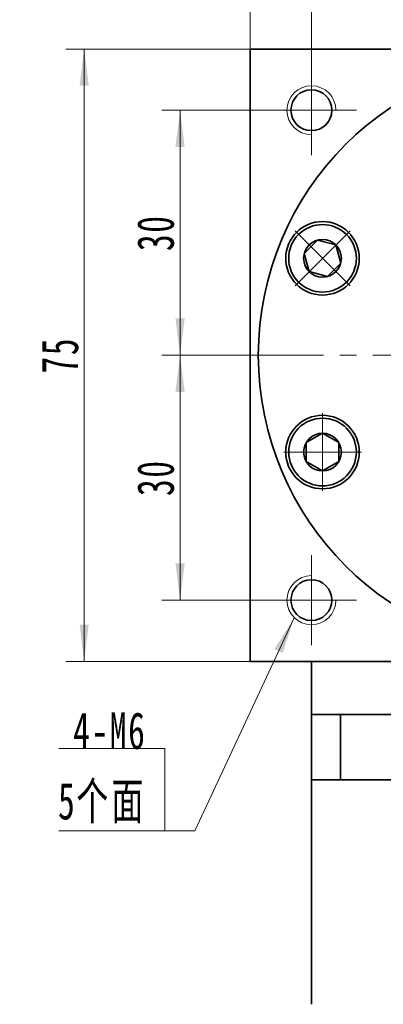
# Model space of a CAD drawing. Header units: millimetres. Extents: x -79 to 610, y -41 to 446.
# Tile 4 of 8: x 281 to 326, y 218 to 339. Entities that reach past the tile are written whole.
import ezdxf

# ---------------------------------------------------------------- set-up
doc = ezdxf.new("R2010")
doc.units = ezdxf.units.MM
doc.set_wipeout_variables(frame=1)
doc.linetypes.add('点画线', pattern=[18, 12, -2, 2, -2])
doc.layers.get('0').update_dxf_attribs({"lineweight": 35})
for name, color, linetype, lineweight in [('EB0_1', 7, 'Continuous', 35), ('中心线层', 1, '点画线', 18), ('尺寸线层', 3, 'Continuous', 18), ('粗实线层', 7, 'Continuous', 35)]:
    doc.layers.add(name, color=color, linetype=linetype, lineweight=lineweight)
doc.styles.add('标准', font='txt', dxfattribs={"width": 0.667})
doc.dimstyles.new('a4-1-1.5', dxfattribs={"dimtxt": 4.5, "dimasz": 4.5, "dimexe": 2.25, "dimexo": 0, "dimgap": 0.75, "dimtad": 1, "dimdec": 3, "dimdsep": 46, "dimtxsty": '标准', "dimblk": '_CAXARROW', "dimcen": 0, "dimdle": 6, "dimazin": 2, "dimtfac": 0.707107, "dimtdec": 3, "dimtix": 1, "dimtmove": 2, "dimatfit": 3, "dimfxl": 1, "dimfrac": 2, "dimtolj": 1, "dimtzin": 0, "dimarcsym": 1})

# ---------------------------------------------------------------- blocks, each defined once
blk = doc.blocks.new('*X6')
at = {"layer": '尺寸线层', "linetype": 'Continuous', "transparency": 16777216}
for points in [[(317.08, 341.59), (321.58, 341.03), (321.58, 342.16)], [(347.08, 341.59), (342.58, 341.03), (342.58, 342.16)]]:
    blk.add_hatch(color=0, dxfattribs=at).paths.add_polyline_path(points, flags=0)
at = {"layer": '尺寸线层', "color": 0, "linetype": 'Continuous', "transparency": 16777216}
for p, q in [((317.08, 333), (317.08, 343.84)), ((347.08, 338), (347.08, 343.84)), ((347.08, 341.59), (317.08, 341.59))]:
    blk.add_line(p, q, dxfattribs=at)
at = {"layer": '尺寸线层', "color": 0, "transparency": 16777216, "insert": (332.08, 344.57), "char_height": 4.5, "width": 9, "attachment_point": 5, "line_spacing_factor": 1.15057, "style": '标准'}
blk.add_mtext('\\T1.1;30', dxfattribs=at)
blk = doc.blocks.new('_CAXARROW')
blk.add_hatch(color=0).paths.add_polyline_path([(0, 0), (-1, 0.125), (-1, -0.125)], flags=0)
blk = doc.blocks.new('*X8')
at = {"layer": '尺寸线层', "linetype": 'Continuous', "transparency": 16777216}
for points in [[(309.58, 353.2), (314.08, 352.64), (314.08, 353.77)], [(384.58, 353.2), (380.08, 352.64), (380.08, 353.77)]]:
    blk.add_hatch(color=0, dxfattribs=at).paths.add_polyline_path(points, flags=0)
at = {"layer": '尺寸线层', "color": 0, "linetype": 'Continuous', "transparency": 16777216}
for p, q in [((309.58, 335), (309.58, 355.45)), ((384.58, 335), (384.58, 355.45)), ((384.58, 353.2), (309.58, 353.2))]:
    blk.add_line(p, q, dxfattribs=at)
at = {"layer": '尺寸线层', "color": 0, "transparency": 16777216, "insert": (347.08, 356.15), "char_height": 4.5, "width": 9, "attachment_point": 5, "line_spacing_factor": 1.15057, "style": '标准'}
blk.add_mtext('\\T1.1;75', dxfattribs=at)
blk = doc.blocks.new('*X9')
at = {"layer": '尺寸线层', "linetype": 'Continuous', "transparency": 16777216}
for points in [[(289.27, 335), (289.83, 330.5), (288.71, 330.5)], [(289.27, 260), (289.83, 264.5), (288.71, 264.5)]]:
    blk.add_hatch(color=0, dxfattribs=at).paths.add_polyline_path(points, flags=0)
at = {"layer": '尺寸线层', "color": 0, "linetype": 'Continuous', "transparency": 16777216}
for p, q in [((309.58, 335), (287.02, 335)), ((289.27, 335), (289.27, 260)), ((309.58, 260), (287.02, 260))]:
    blk.add_line(p, q, dxfattribs=at)
at = {"layer": '尺寸线层', "color": 0, "transparency": 16777216, "insert": (286.32, 297.5), "char_height": 4.5, "width": 9, "attachment_point": 5, "rotation": 90, "line_spacing_factor": 1.15057, "style": '标准'}
blk.add_mtext('\\T1.1;75', dxfattribs=at)
blk = doc.blocks.new('*X10')
at = {"layer": '尺寸线层', "linetype": 'Continuous', "transparency": 16777216}
for points in [[(301.01, 327.5), (301.57, 323), (300.44, 323)], [(301.01, 297.5), (301.57, 302), (300.44, 302)]]:
    blk.add_hatch(color=0, dxfattribs=at).paths.add_polyline_path(points, flags=0)
at = {"layer": '尺寸线层', "color": 0, "linetype": 'Continuous', "transparency": 16777216}
for p, q in [((311.58, 327.5), (298.76, 327.5)), ((301.01, 327.5), (301.01, 297.5)), ((306.58, 297.5), (298.76, 297.5))]:
    blk.add_line(p, q, dxfattribs=at)
at = {"layer": '尺寸线层', "color": 0, "transparency": 16777216, "insert": (298.03, 312.5), "char_height": 4.5, "width": 9, "attachment_point": 5, "rotation": 90, "line_spacing_factor": 1.15057, "style": '标准'}
blk.add_mtext('\\T1.1;30', dxfattribs=at)
blk = doc.blocks.new('*X11')
at = {"layer": '尺寸线层', "linetype": 'Continuous', "transparency": 16777216}
for points in [[(301.01, 297.5), (301.57, 293), (300.44, 293)], [(301.01, 267.5), (301.57, 272), (300.44, 272)]]:
    blk.add_hatch(color=0, dxfattribs=at).paths.add_polyline_path(points, flags=0)
at = {"layer": '尺寸线层', "color": 0, "linetype": 'Continuous', "transparency": 16777216}
for p, q in [((306.58, 297.5), (298.76, 297.5)), ((301.01, 297.5), (301.01, 267.5)), ((311.58, 267.5), (298.76, 267.5))]:
    blk.add_line(p, q, dxfattribs=at)
at = {"layer": '尺寸线层', "color": 0, "transparency": 16777216, "insert": (298.03, 282.5), "char_height": 4.5, "width": 9, "attachment_point": 5, "rotation": 90, "line_spacing_factor": 1.15057, "style": '标准'}
blk.add_mtext('\\T1.1;30', dxfattribs=at)
blk = doc.blocks.new('*X12')
at = {"layer": '尺寸线层', "linetype": 'Continuous'}
blk.add_hatch(color=0, dxfattribs=at).paths.add_polyline_path([(15.81, 26.08), (14.42, 21.77), (13.4, 22.24)], flags=0)
at = {"layer": '尺寸线层', "color": 0, "linetype": 'Continuous'}
blk.add_line((15.81, 26.08), (3.67, 0), dxfattribs=at)
at = {"layer": '尺寸线层', "color": 0}
for p, q in [((0, 10.09), (-12.97, 10.09)), ((0, 0), (0, 10.09)), ((0, 0), (-12.97, 0)), ((3.67, 0), (0, 0))]:
    blk.add_line(p, q, dxfattribs=at)
at = {"layer": '尺寸线层', "color": 0, "insert": (-2.25, 0.9), "char_height": 4.5, "width": 19.9754, "attachment_point": 9, "line_spacing_factor": 1.15057, "style": '标准'}
blk.add_mtext('\\T1.1;4-M6\\P5个面', dxfattribs=at)
blk = doc.blocks.new('*X13')
at = {"layer": '中心线层', "linetype": '点画线', "lineweight": 18}
for p, q in [((0, -4.76), (0, 4.76)), ((-4.76, 0), (4.76, 0))]:
    blk.add_line(p, q, dxfattribs=at)
at = {"layer": '粗实线层'}
for p, q in [((-2.31, 0), (-1.15, 2)), ((-1.15, 2), (1.15, 2)), ((2.31, 0), (1.15, 2)), ((2.31, 0), (1.15, 2)), ((-2.31, 0), (-1.15, -2)), ((2.31, 0), (1.15, -2)), ((-1.15, -2), (1.15, -2))]:
    blk.add_line(p, q, dxfattribs=at)
blk.add_circle((0, 0), 2.31, dxfattribs=at)
for start, end in [(0, 180), (180, 360)]:
    blk.add_arc((0, 0), 4.14, start, end, dxfattribs=at)

msp = doc.modelspace()

# ---------------------------------------------------------------- linework, layer by layer
at = {"layer": 'EB0_1'}
for p, q in [((317.0781, 253.5007), (317.0781, 218.0007)), ((377.0781, 253.5007), (317.0781, 253.5007)), ((377.0781, 245.5007), (317.0781, 245.5007))]:
    msp.add_line(p, q, dxfattribs=at)
at = {"layer": '中心线层'}
for p, q in [((317.0781, 322.0007), (317.0781, 333.0007)), ((311.5781, 327.5007), (322.5781, 327.5007)), ((306.5781, 297.5007), (387.5781, 297.5007)), ((317.0781, 262.0007), (317.0781, 273.0007)), ((322.5781, 267.5007), (311.5781, 267.5007))]:
    msp.add_line(p, q, dxfattribs=at)
at = {"layer": '粗实线层'}
for p, q in [((309.5781, 335.0007), (384.5781, 335.0007)), ((309.5781, 334.1007), (309.5781, 335.0007)), ((309.5781, 335.0007), (309.5781, 260.0007)), ((309.5781, 260.0007), (384.5781, 260.0007)), ((317.0781, 253.5007), (317.0781, 260.0007)), ((320.6206, 253.5007), (320.6206, 245.5007))]:
    msp.add_line(p, q, dxfattribs=at)
for centre, radius in [((317.0781, 327.5007), 2.5), ((318.4379, 309.3639), 4.5), ((318.4379, 285.6375), 4.5), ((317.0781, 267.5007), 2.5)]:
    msp.add_circle(centre, radius, dxfattribs=at)
at = {"layer": '粗实线层', "lineweight": 18}
for centre, start, end in [((317.0781, 327.5007), 0, 270), ((317.0781, 267.5007), 90, 360)]:
    msp.add_arc(centre, 3, start, end, dxfattribs=at)

# ---------------------------------------------------------------- block references
at = {"layer": '尺寸线层'}
msp.add_blockref('*X12', (299.149, 239.2544), dxfattribs=at)

# ---------------------------------------------------------------- dimensions: what is measured, and where the dimension line sits
dim = msp.add_linear_dim(base=(309.5781, 353.2032), p1=(384.5781, 335.0007), p2=(309.5781, 335.0007), dimstyle='a4-1-1.5', override={"dimsah": 1, "dimtfill": 1, "dimtzin": 0}, dxfattribs=at)
dim.commit()
dim.dimension.update_dxf_attribs({"geometry": '*X8', "text_midpoint": (347.0781, 356.1529)})
for base, p1, p2, angle, picture, middle in [((317.0781, 341.5933), (347.0781, 338.0007), (317.0781, 333.0007), 180, '*X6', (332.0781, 344.5682)), ((289.2717, 260.0007), (309.5781, 335.0007), (309.5781, 260.0007), 270, '*X9', (286.3219, 297.5007)), ((301.0058, 297.5007), (311.5781, 327.5007), (306.5781, 297.5007), 270, '*X10', (298.0309, 312.5007)), ((301.0058, 267.5007), (306.5781, 297.5007), (311.5781, 267.5007), 270, '*X11', (298.0309, 282.5007))]:
    dim = msp.add_linear_dim(base=base, p1=p1, p2=p2, angle=angle, dimstyle='a4-1-1.5', override={"dimsah": 1, "dimtfill": 1, "dimtzin": 0}, dxfattribs=at)
    dim.commit()
    dim.dimension.update_dxf_attribs({"geometry": picture, "text_midpoint": middle})

# ---------------------------------------------------------------- next in the draw order: wipeouts: each hides what was drawn before it
for points in [[(321.3653, 312.2913), (321.3481, 312.3084), (321.3308, 312.3254), (321.3134, 312.3423), (321.2959, 312.3591), (321.2783, 312.3758), (321.2606, 312.3924), (321.2428, 312.4089), (321.2249, 312.4253), (321.2069, 312.4416), (321.1888, 312.4577), (321.1706, 312.4738), (321.1524, 312.4898), (321.134, 312.5056), (321.1155, 312.5214), (321.097, 312.537), (321.0783, 312.5525), (321.0596, 312.5679), (321.0408, 312.5833), (321.0219, 312.5985), (321.0029, 312.6135), (320.9838, 312.6285), (320.9646, 312.6434), (320.9453, 312.6581), (320.926, 312.6728), (320.9066, 312.6873), (320.887, 312.7017), (320.8674, 312.716), (320.8477, 312.7302), (320.828, 312.7443), (320.8081, 312.7582), (320.8081, 312.7582), (320.6478, 312.8647), (320.4827, 312.9636), (320.3131, 313.0548), (320.1395, 313.138), (319.9623, 313.213), (319.7817, 313.2797), (319.5982, 313.3379), (319.4123, 313.3876), (319.2242, 313.4285), (319.0344, 313.4607), (318.8433, 313.484), (318.6514, 313.4984), (318.4589, 313.5038), (318.2665, 313.5003), (318.0744, 313.4879), (317.8831, 313.4665), (317.693, 313.4363), (317.5045, 313.3973), (317.318, 313.3495), (317.134, 313.2932), (316.9527, 313.2283), (316.7747, 313.1551), (316.6003, 313.0737), (316.4298, 312.9843), (316.2637, 312.887), (316.1023, 312.7822), (315.9459, 312.6699), (315.795, 312.5505), (315.6497, 312.4242), (315.5105, 312.2913), (315.5105, 312.2913), (315.3775, 312.152), (315.2513, 312.0068), (315.1318, 311.8558), (315.0196, 311.6994), (314.9147, 311.538), (314.8175, 311.3719), (314.728, 311.2014), (314.6466, 311.027), (314.5734, 310.849), (314.5086, 310.6678), (314.4522, 310.4837), (314.4045, 310.2972), (314.3654, 310.1087), (314.3352, 309.9186), (314.3139, 309.7273), (314.3014, 309.5353), (314.2979, 309.3428), (314.3034, 309.1504), (314.3178, 308.9584), (314.3411, 308.7674), (314.3732, 308.5776), (314.4142, 308.3895), (314.4638, 308.2035), (314.522, 308.02), (314.5887, 307.8395), (314.6638, 307.6622), (314.7469, 307.4886), (314.8381, 307.3191), (314.937, 307.154), (315.0435, 306.9936), (315.0435, 306.9936), (315.0575, 306.9738), (315.0716, 306.954), (315.0857, 306.9343), (315.1, 306.9147), (315.1144, 306.8952), (315.129, 306.8758), (315.1436, 306.8564), (315.1584, 306.8371), (315.1732, 306.818), (315.1882, 306.7989), (315.2033, 306.7799), (315.2185, 306.761), (315.2338, 306.7421), (315.2492, 306.7234), (315.2647, 306.7048), (315.2804, 306.6862), (315.2961, 306.6678), (315.312, 306.6494), (315.3279, 306.6311), (315.344, 306.6129), (315.3602, 306.5948), (315.3765, 306.5769), (315.3929, 306.559), (315.4093, 306.5412), (315.4259, 306.5235), (315.4426, 306.5059), (315.4594, 306.4884), (315.4763, 306.471), (315.4934, 306.4536), (315.5105, 306.4364), (315.5105, 306.4364), (315.6677, 306.2872), (315.8325, 306.1465), (316.0044, 306.0145), (316.1831, 305.8918), (316.3679, 305.7785), (316.5584, 305.6751), (316.754, 305.5818), (316.9542, 305.4988), (317.1585, 305.4265), (317.3664, 305.3649), (317.5771, 305.3143), (317.7902, 305.2748), (318.0051, 305.2465), (318.2212, 305.2295), (318.4379, 305.2239), (318.6546, 305.2295), (318.8706, 305.2465), (319.0855, 305.2748), (319.2986, 305.3143), (319.5094, 305.3649), (319.7172, 305.4265), (319.9215, 305.4988), (320.1218, 305.5818), (320.3174, 305.6751), (320.5079, 305.7785), (320.6927, 305.8918), (320.8713, 306.0145), (321.0433, 306.1465), (321.2081, 306.2872), (321.3653, 306.4364), (321.3653, 306.4364), (321.5145, 306.5937), (321.6553, 306.7585), (321.7872, 306.9304), (321.91, 307.1091), (322.0232, 307.2939), (322.1266, 307.4843), (322.22, 307.68), (322.3029, 307.8802), (322.3753, 308.0845), (322.4368, 308.2924), (322.4874, 308.5031), (322.5269, 308.7162), (322.5552, 308.9311), (322.5722, 309.1472), (322.5779, 309.3639), (322.5722, 309.5805), (322.5552, 309.7966), (322.5269, 310.0115), (322.4874, 310.2246), (322.4368, 310.4354), (322.3753, 310.6432), (322.3029, 310.8475), (322.22, 311.0478), (322.1266, 311.2434), (322.0232, 311.4339), (321.91, 311.6187), (321.7872, 311.7973), (321.6553, 311.9692), (321.5145, 312.1341)], [(318.4379, 289.7775), (318.4136, 289.7774), (318.3894, 289.7772), (318.3651, 289.7768), (318.3408, 289.7764), (318.3166, 289.7757), (318.2923, 289.7749), (318.2681, 289.774), (318.2438, 289.7729), (318.2196, 289.7717), (318.1954, 289.7704), (318.1712, 289.7689), (318.147, 289.7673), (318.1228, 289.7655), (318.0986, 289.7636), (318.0744, 289.7615), (318.0502, 289.7593), (318.0261, 289.757), (318.002, 289.7545), (317.9778, 289.7518), (317.9537, 289.7491), (317.9296, 289.7462), (317.9056, 289.7431), (317.8815, 289.7399), (317.8575, 289.7366), (317.8335, 289.7331), (317.8095, 289.7295), (317.7855, 289.7258), (317.7616, 289.7219), (317.7376, 289.7178), (317.7137, 289.7137), (317.7137, 289.7137), (317.525, 289.6756), (317.3383, 289.6288), (317.154, 289.5734), (316.9724, 289.5094), (316.794, 289.4371), (316.6192, 289.3566), (316.4483, 289.2681), (316.2817, 289.1717), (316.1197, 289.0676), (315.9628, 288.9562), (315.8112, 288.8375), (315.6653, 288.712), (315.5254, 288.5798), (315.3918, 288.4412), (315.2647, 288.2966), (315.1446, 288.1462), (315.0315, 287.9904), (314.9258, 287.8295), (314.8277, 287.6639), (314.7374, 287.4939), (314.6552, 287.3199), (314.581, 287.1423), (314.5153, 286.9614), (314.458, 286.7776), (314.4093, 286.5914), (314.3693, 286.4031), (314.3381, 286.2131), (314.3158, 286.0219), (314.3024, 285.8299), (314.2979, 285.6375), (314.2979, 285.6375), (314.3024, 285.4451), (314.3158, 285.253), (314.3381, 285.0618), (314.3693, 284.8719), (314.4093, 284.6836), (314.458, 284.4974), (314.5153, 284.3136), (314.581, 284.1327), (314.6552, 283.9551), (314.7374, 283.781), (314.8277, 283.611), (314.9258, 283.4454), (315.0315, 283.2846), (315.1446, 283.1288), (315.2647, 282.9784), (315.3918, 282.8338), (315.5254, 282.6952), (315.6653, 282.563), (315.8112, 282.4375), (315.9628, 282.3188), (316.1197, 282.2074), (316.2817, 282.1033), (316.4483, 282.0069), (316.6192, 281.9184), (316.794, 281.8378), (316.9724, 281.7655), (317.154, 281.7016), (317.3383, 281.6462), (317.525, 281.5994), (317.7137, 281.5613), (317.7137, 281.5613), (317.7376, 281.5571), (317.7616, 281.5531), (317.7855, 281.5492), (317.8095, 281.5455), (317.8335, 281.5418), (317.8575, 281.5384), (317.8815, 281.535), (317.9056, 281.5319), (317.9296, 281.5288), (317.9537, 281.5259), (317.9778, 281.5231), (318.002, 281.5205), (318.0261, 281.518), (318.0502, 281.5157), (318.0744, 281.5135), (318.0986, 281.5114), (318.1228, 281.5095), (318.147, 281.5077), (318.1712, 281.5061), (318.1954, 281.5046), (318.2196, 281.5032), (318.2438, 281.502), (318.2681, 281.501), (318.2923, 281.5), (318.3166, 281.4993), (318.3408, 281.4986), (318.3651, 281.4981), (318.3894, 281.4978), (318.4136, 281.4976), (318.4379, 281.4975), (318.4379, 281.4975), (318.6546, 281.5032), (318.8706, 281.5202), (319.0855, 281.5485), (319.2986, 281.588), (319.5094, 281.6386), (319.7172, 281.7001), (319.9215, 281.7725), (320.1218, 281.8554), (320.3174, 281.9487), (320.5079, 282.0521), (320.6927, 282.1654), (320.8713, 282.2882), (321.0433, 282.4201), (321.2081, 282.5609), (321.3653, 282.7101), (321.5145, 282.8673), (321.6553, 283.0321), (321.7872, 283.2041), (321.91, 283.3827), (322.0232, 283.5675), (322.1266, 283.758), (322.22, 283.9536), (322.3029, 284.1538), (322.3753, 284.3582), (322.4368, 284.566), (322.4874, 284.7767), (322.5269, 284.9899), (322.5552, 285.2047), (322.5722, 285.4208), (322.5779, 285.6375), (322.5779, 285.6375), (322.5722, 285.8542), (322.5552, 286.0702), (322.5269, 286.2851), (322.4874, 286.4982), (322.4368, 286.709), (322.3753, 286.9168), (322.3029, 287.1211), (322.22, 287.3214), (322.1266, 287.517), (322.0232, 287.7075), (321.91, 287.8923), (321.7872, 288.0709), (321.6553, 288.2429), (321.5145, 288.4077), (321.3653, 288.5649), (321.2081, 288.7141), (321.0433, 288.8549), (320.8713, 288.9868), (320.6927, 289.1096), (320.5079, 289.2228), (320.3174, 289.3263), (320.1218, 289.4196), (319.9215, 289.5025), (319.7172, 289.5749), (319.5094, 289.6364), (319.2986, 289.687), (319.0855, 289.7265), (318.8706, 289.7548), (318.6546, 289.7718)]]:
    msp.add_wipeout(points).dxf.layer = '粗实线层'

# ---------------------------------------------------------------- next in the draw order: linework, layer by layer
at = {"layer": '粗实线层'}
msp.add_circle((347.0781, 297.5007), 36.5, dxfattribs=at)

# ---------------------------------------------------------------- next in the draw order: block references
for p, rotation in [((318.4379, 309.3639), 45.00000000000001), ((318.4379, 285.6375), 90)]:
    msp.add_blockref('*X13', p, dxfattribs=dict(at, rotation=rotation))

doc.saveas('drawing.dxf')
